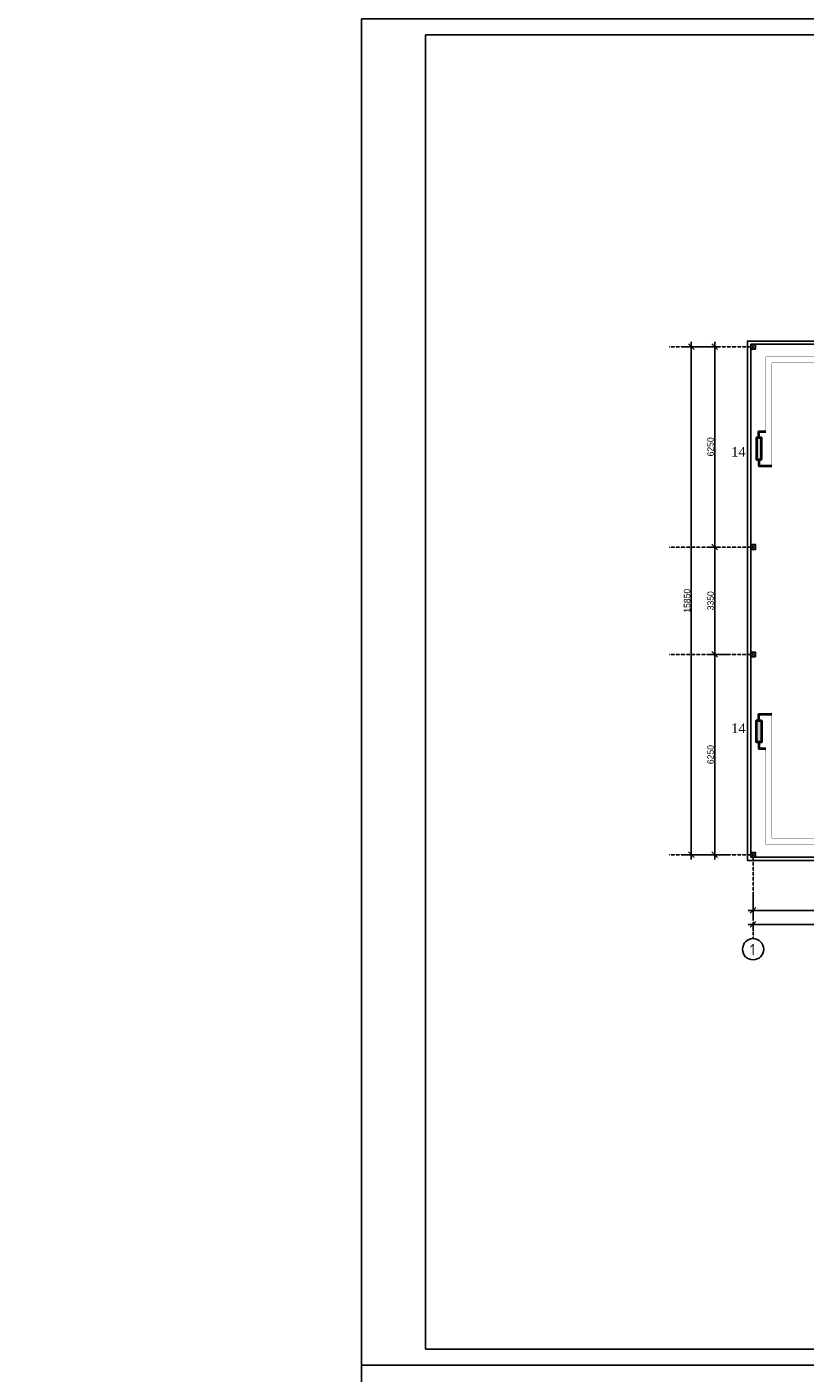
# Model space of a CAD drawing. Extents: x 4114239 to 5838486, y 780458 to 1383318.
# Tile 211 of 231: x 4513160 to 4537444, y 1299068 to 1341066. Entities that reach past the tile are written whole.
import ezdxf
from ezdxf import colors
from ezdxf.entities.mleader import LeaderData, LeaderLine
from ezdxf.math import Vec2, Vec3

# ---------------------------------------------------------------- set-up
doc = ezdxf.new("R2010")
doc.units = 0
doc.header["$MEASUREMENT"] = 0
doc.linetypes.add('ACAD_ISO10W100', pattern=[18, 12, -3, 0, -3])
doc.linetypes.add('DASHED', pattern=[0.75, 0.5, -0.25])
for name, color, linetype, lineweight in [('-N1-B1-', 5, 'Continuous', 50), ('Основные', 160, 'Continuous', 40), ('сплошная толстая', 7, 'Continuous', 40)]:
    doc.layers.add(name, color=color, linetype=linetype, lineweight=lineweight)
doc.layers.add('7', color=7, linetype='Continuous')
doc.layers.add('PDF_Text', color=7, linetype='Continuous', true_color=0x002eb8)
doc.styles.add('ISOCPEUR_1.00', font='isocpeui.ttf')
doc.styles.add('PDF ISOCPEUR', font='isocpeur.ttf')
doc.styles.add('ГОСТ 250', font='isocpeui.ttf', dxfattribs={"height": 300})
doc.dimstyles.new('ISO-25$0', dxfattribs={"dimtxt": 200, "dimasz": 180, "dimexe": 200, "dimexo": 300, "dimgap": 30, "dimtad": 1, "dimdec": 0, "dimdsep": 46, "dimtxsty": 'Standard', "dimblk": 'OBLIQUE', "dimcen": 2, "dimdle": 150, "dimclrd": 256, "dimclre": 256, "dimclrt": 256, "dimadec": 0, "dimazin": 0, "dimtfac": 1, "dimtdec": 0, "dimtmove": 1, "dimatfit": 3, "dimldrblk": 'OBLIQUE', "dimfxl": 500, "dimfxlon": 1, "dimarcsym": 0})

# ---------------------------------------------------------------- blocks, each defined once
blk = doc.blocks.new('_None')
blk = doc.blocks.new('fffffffffffffffffffffffffffddddddddfz')
at = {"color": 0}
blk.add_lwpolyline([(3133299, 2648112), (3133449, 2648112), (3133449, 2647962), (3133299, 2647962)], close=True, dxfattribs=at)
for points in [[(3133449, 2648112), (3133299, 2647962)], [(3133449, 2647962), (3133299, 2648112)]]:
    blk.add_lwpolyline(points, dxfattribs=at)
blk = doc.blocks.new('_Oblique')
at = {"color": 0, "linetype": 'ByBlock', "lineweight": -2}
blk.add_line((-0.5, -0.5), (0.5, 0.5), dxfattribs=at)
blk = doc.blocks.new('*D2036')
at = {"color": 218, "lineweight": -2, "true_color": 0x4d004d, "transparency": 16777216}
for p, q in [((4535056, 1321489), (4534425, 1321489)), ((4534625, 1315089), (4534625, 1321639)), ((4535056, 1315239), (4534425, 1315239))]:
    blk.add_line(p, q, dxfattribs=at)
at = {"layer": 'Defpoints', "color": 0, "transparency": 16777216}
for p in [(4534625, 1321489), (4535356, 1321489), (4535356, 1315239)]:
    blk.add_point(p, dxfattribs=at)
at = {"color": 218, "lineweight": -2, "true_color": 0x4d004d, "transparency": 16777216, "xscale": 180, "yscale": 180, "zscale": 180}
for p, rotation in [((4534625, 1321489), 90), ((4534625, 1315239), 270)]:
    blk.add_blockref('_Oblique', p, dxfattribs=dict(at, rotation=rotation))
at = {"color": 218, "true_color": 0x4d004d, "transparency": 16777216, "insert": (4534495, 1318364), "char_height": 200, "attachment_point": 5, "rotation": 90}
blk.add_mtext('6250', dxfattribs=at)
blk = doc.blocks.new('*D2037')
at = {"color": 218, "lineweight": -2, "true_color": 0x4d004d, "transparency": 16777216}
for p, q in [((4534751, 1324839), (4534425, 1324839)), ((4534625, 1321339), (4534625, 1324989)), ((4535056, 1321489), (4534425, 1321489))]:
    blk.add_line(p, q, dxfattribs=at)
at = {"layer": 'Defpoints', "color": 0, "transparency": 16777216}
for p in [(4534625, 1324839), (4535051, 1324839), (4535356, 1321489)]:
    blk.add_point(p, dxfattribs=at)
at = {"color": 218, "lineweight": -2, "true_color": 0x4d004d, "transparency": 16777216, "xscale": 180, "yscale": 180, "zscale": 180}
for p, rotation in [((4534625, 1324839), 90), ((4534625, 1321489), 270)]:
    blk.add_blockref('_Oblique', p, dxfattribs=dict(at, rotation=rotation))
at = {"color": 218, "true_color": 0x4d004d, "transparency": 16777216, "insert": (4534495, 1323164), "char_height": 200, "attachment_point": 5, "rotation": 90}
blk.add_mtext('3350', dxfattribs=at)
blk = doc.blocks.new('*D2038')
at = {"color": 218, "lineweight": -2, "true_color": 0x4d004d, "transparency": 16777216}
for p, q in [((4534704, 1331089), (4534425, 1331089)), ((4534625, 1324689), (4534625, 1331239)), ((4534751, 1324839), (4534425, 1324839))]:
    blk.add_line(p, q, dxfattribs=at)
at = {"layer": 'Defpoints', "color": 0, "transparency": 16777216}
for p in [(4534625, 1331089), (4535004, 1331089), (4535051, 1324839)]:
    blk.add_point(p, dxfattribs=at)
at = {"color": 218, "lineweight": -2, "true_color": 0x4d004d, "transparency": 16777216, "xscale": 180, "yscale": 180, "zscale": 180}
for p, rotation in [((4534625, 1331089), 90), ((4534625, 1324839), 270)]:
    blk.add_blockref('_Oblique', p, dxfattribs=dict(at, rotation=rotation))
at = {"color": 218, "true_color": 0x4d004d, "transparency": 16777216, "insert": (4534495, 1327964), "char_height": 200, "attachment_point": 5, "rotation": 90}
blk.add_mtext('6250', dxfattribs=at)
blk = doc.blocks.new('*D2039')
at = {"color": 218, "lineweight": -2, "true_color": 0x4d004d, "transparency": 16777216}
for p, q in [((4534391, 1331089), (4533691, 1331089)), ((4533891, 1331239), (4533891, 1315089)), ((4534391, 1315239), (4533691, 1315239))]:
    blk.add_line(p, q, dxfattribs=at)
at = {"layer": 'Defpoints', "color": 0, "transparency": 16777216}
for p in [(4535004, 1331089), (4533891, 1315239), (4535056, 1315239)]:
    blk.add_point(p, dxfattribs=at)
at = {"color": 218, "lineweight": -2, "true_color": 0x4d004d, "transparency": 16777216, "xscale": 180, "yscale": 180, "zscale": 180}
for p, rotation in [((4533891, 1331089), 90), ((4533891, 1315239), 270)]:
    blk.add_blockref('_Oblique', p, dxfattribs=dict(at, rotation=rotation))
at = {"color": 218, "true_color": 0x4d004d, "transparency": 16777216, "insert": (4533761, 1323164), "char_height": 200, "attachment_point": 5, "rotation": 90}
blk.add_mtext('15850', dxfattribs=at)
blk = doc.blocks.new('*D2043')
at = {"color": 218, "lineweight": -2, "true_color": 0x4d004d, "transparency": 16777216}
for p, q in [((4535821, 1314005), (4535821, 1313305)), ((4540321, 1314005), (4540321, 1313305)), ((4535671, 1313505), (4540471, 1313505))]:
    blk.add_line(p, q, dxfattribs=at)
at = {"layer": 'Defpoints', "color": 0, "transparency": 16777216}
for p in [(4535821, 1315064), (4540321, 1315064), (4540321, 1313505)]:
    blk.add_point(p, dxfattribs=at)
at = {"color": 218, "lineweight": -2, "true_color": 0x4d004d, "transparency": 16777216, "xscale": 180, "yscale": 180, "zscale": 180, "rotation": 180}
blk.add_blockref('_Oblique', (4535821, 1313505), dxfattribs=at)
at = {"color": 218, "lineweight": -2, "true_color": 0x4d004d, "transparency": 16777216, "xscale": 180, "yscale": 180, "zscale": 180}
blk.add_blockref('_Oblique', (4540321, 1313505), dxfattribs=at)
at = {"color": 218, "true_color": 0x4d004d, "transparency": 16777216, "insert": (4538071, 1313635), "char_height": 200, "attachment_point": 5}
blk.add_mtext('4500', dxfattribs=at)
blk = doc.blocks.new('*D2042')
at = {"color": 218, "lineweight": -2, "true_color": 0x4d004d, "transparency": 16777216}
for p, q in [((4571971, 1313067), (4535671, 1313067)), ((4535821, 1313067), (4535821, 1312867)), ((4571821, 1313067), (4571821, 1312867))]:
    blk.add_line(p, q, dxfattribs=at)
at = {"layer": 'Defpoints', "color": 0, "transparency": 16777216}
for p in [(4535821, 1313305), (4571821, 1313305), (4535821, 1313067)]:
    blk.add_point(p, dxfattribs=at)
at = {"color": 218, "lineweight": -2, "true_color": 0x4d004d, "transparency": 16777216, "xscale": 180, "yscale": 180, "zscale": 180, "rotation": 180}
blk.add_blockref('_Oblique', (4535821, 1313067), dxfattribs=at)
at = {"color": 218, "lineweight": -2, "true_color": 0x4d004d, "transparency": 16777216, "xscale": 180, "yscale": 180, "zscale": 180}
blk.add_blockref('_Oblique', (4571821, 1313067), dxfattribs=at)
at = {"color": 218, "true_color": 0x4d004d, "transparency": 16777216, "insert": (4553821, 1313197), "char_height": 200, "attachment_point": 5}
blk.add_mtext('36000', dxfattribs=at)
blk = doc.blocks.new('hgknb')
at = {"layer": 'сплошная толстая', "linetype": 'ByBlock', "ltscale": 100}
blk.add_hatch(color=256, dxfattribs=at).paths.add_polyline_path([(639252, -203169), (639920, -203169), (639920, -203324), (639252, -203324)])
at = {"layer": 'сплошная толстая'}
blk.add_lwpolyline([(639252, -203247), (639052, -203247), (639052, -203652)], dxfattribs=at)
at = {"layer": 'сплошная толстая', "linetype": 'ByBlock', "ltscale": 100}
blk.add_lwpolyline([(639252, -203324), (639920, -203324), (639920, -203169), (639252, -203169)], close=True, dxfattribs=at)
blk.add_lwpolyline([(639252, -203324), (639920, -203324), (639920, -203169), (639252, -203169)], close=True, dxfattribs=at)
blk.add_lwpolyline([(639920, -203247), (640120, -203247), (640120, -203462)], dxfattribs=at)

msp = doc.modelspace()

# ---------------------------------------------------------------- linework, layer by layer
at = {"color": 1, "linetype": 'DASHED', "ltscale": 2}
for p, q in [((4535821.2859, 1331089.2744), (4533203.557, 1331089.2744)), ((4535821.2859, 1324839.2744), (4533203.557, 1324839.2744)), ((4535821.2859, 1321489.2744), (4533203.557, 1321489.2744)), ((4535821.2859, 1315239.2744), (4533203.557, 1315239.2744)), ((4535821.2859, 1315239.2744), (4535821.2859, 1312621.5455))]:
    msp.add_line(p, q, dxfattribs=at)
at = {"color": 5, "const_width": 10}
for points in [[(4536218.2189, 1330771.9603), (4571501.5358, 1330771.9603)], [(4536218.2189, 1328441.8404), (4536218.2189, 1330771.9603)], [(4536218.2189, 1318556.4587), (4536218.2189, 1315556.5885)], [(4536218.2189, 1315556.5885), (4571501.5358, 1315556.5885)]]:
    msp.add_lwpolyline(points, dxfattribs=at)
at = {"color": 5, "linetype": 'ACAD_ISO10W100', "ltscale": 100, "const_width": 10}
for points in [[(4536408.2189, 1330581.5109), (4571311.5358, 1330581.5109)], [(4536408.2189, 1327373.6661), (4536408.2189, 1330581.5109)], [(4536408.2189, 1319624.6331), (4536408.2189, 1315747.038)], [(4536408.2189, 1315747.038), (4571311.5358, 1315747.038)]]:
    msp.add_lwpolyline(points, dxfattribs=at)
msp.add_circle((4535821.2859, 1312291.5455), 330)
at = {"layer": '7', "ltscale": 0.001}
msp.add_lwpolyline([(4523599.0499, 1299318.2963), (4582999.0499, 1299318.2963), (4582999.0499, 1257318.2963), (4523599.0499, 1257318.2963)], close=True, dxfattribs=at)

# ---------------------------------------------------------------- block references
at = {"color": 0}
for p in [(1402446.8719, -1316947.5832), (1402446.8719, -1323197.5832), (1402446.8719, -1326547.5832), (1402446.8719, -1332797.5832)]:
    msp.add_blockref('fffffffffffffffffffffffffffddddddddfz', p, dxfattribs=at)
at = {"color": 7, "rotation": 90.00000000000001}
msp.add_blockref('hgknb', (4332756.574, 688321.451), dxfattribs=at)
at = {"color": 7, "xscale": -1, "rotation": 89.99999999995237}
msp.add_blockref('hgknb', (4332756.574, 1958676.8482), dxfattribs=at)

# ---------------------------------------------------------------- texts
at = {"color": 0, "char_height": 300, "attachment_point": 5}
for insert in [(4535363.2345, 1327812.7891), (4535363.2345, 1319185.5101)]:
    msp.add_mtext('{\\fSylfaen|b0|i0|c0|p18;14}', dxfattribs=dict(at, insert=insert))
at = {"layer": 'PDF_Text', "color": 0, "style": 'PDF ISOCPEUR'}
msp.add_text('1', height=351.7196, dxfattribs=at).set_placement((4535717.3652, 1312104.3658))
at = {"layer": 'Основные', "color": 0, "char_height": 351, "attachment_point": 1, "style": 'ГОСТ 250'}
for s, insert, width in [('\\pi1037;\\PВодоросли являются естественной формой растительной жизни. Они присутствуют во всех природных водоемах - реках, озерах и т. д. Присутствие водорослей в бассейне является крайне нежелательным, так как рост колоний водорослей приводит к помутнению воды и делает элементы конструкции бассейна скользкими и опасными. Процесс дезинфекции должен эффективно сдерживать развитие водорослей, но иногда приходится прибегать к использованию дополнительных химикатов - альгицидов.\\PВ случае правильного ухода за водой и адекватной дезинфекции в бассейне не происходит передача вирусных инфекций.  Существуют два организма, особенно устойчивых к дезинфекции - патогенные цисты CRYPTOSPORIDIUM и GIARDIA. Эти микроскопические простейшие широко встречаются в окружающей среде.   Хотя эти организмы и устойчивы к дезинфекции, они крупнее чем, например, бактерии, и поэтому могут эффективно удаляться флоккуляцией с последующей фильтрацией.\\PСами купающиеся вносят в воду ряд загрязнителей. Наиболее важными из них являются азот-содержащие соединения пота и мочи, которые, находясь в аммонийной (положительно заряженной) форме, реагируют с некоторыми дезинфицирующими агентами с образованием побочных продуктов, вызывающих раздражение. Для снижения отрицательного эффекта их действия требуется использование специальных реагентов или разбавление воды.  ^I{\\fISOCPEUR|b1|i1|c204|p34; \\P} ^I{\\fISOCPEUR|b1|i1|c204|p34; }  В настоящий момент гипохлорит натрия является самым популярным дезинфицирующим агентом для бассейнов. Производители предлагают гипохлорит натрия либо в виде концентрированного раствора, представляющего  собой бледно-желтую жидкость с запахом бытового отбеливателя. Коммерческие жидкие препараты содержат от 10 до 15% хлора. ', (4311654.6754, 1338295.7801), 18421.135735), ('\\pi1037; Гипохлорит получают, пропуская газообразный хлор через раствор гидроксида натрия в строго контролируемых условиях. Для повышения стабильности препарата при хранении часть не прореагировавшей щелочи оставляют в дезинфицирующем средстве, поэтому получаемый раствор препарата характеризуется очень высоком значением pH - около 12.\\PДаже при соблюдении благоприятных условий хранения (в темном месте при пониженной температуре) гипохлорит медленно разлагается, теряя часть хлора и образуя кислород. Однако значение pH при этом остается высоким.  В летние месяцы рекомендуется хранить раствор гипохлорита натрия в темном контейнере не дольше одного месяца при максимально низкой температуре.\\P{\\LНикогда не добавляйте кислоту непосредственно к раствору гипохлорита, так как это приведет к образованию ядовитого газообразного хлора.\\P\\pi0;ВНИМАНИЕ: ВСЕГДА вносите химический агент в воду. НИКОГДА не добавляйте воду к химическим агентам во избежание несчастных случаев.\\P}   Необходимая для коррекции pH кислота должна подаваться в бассейн постепенно. В случае использования хлористоводородной (соляной) кислоты ее необходимо разбавить перед добавлением в бассейн.  Это можно сделать, например, в ведре или канистре, добавив к воде из бассейна соляную кислоту (конкретные концентрации, объемы и дозировки должны присутствовать в инструкции по применению, предоставляемой производителем).\\P\\pi1037;При применении сухого препарата для понижения pH (гидросульфата натрия) его необходимо предварительно растворить в воде. Вне зависимости от того, какой препарат вы используете (жидкий или твердый), старайтесь как можно более равномерно распределять в бассейне приготовленный раствор понижающего pH реагента. \\PГипохлорит кальция  является более стабильным аналогом гипохлорита натрия. Коммерчески доступны препараты в форме гранул или таблеток с содержанием доступного хлора вплоть до 65%, что выше, чем в случае гипохлорита натрия.\\PГипохлорит кальция растворяют в воде и подают в циркуляционную систему автоматически.  Постоянное использование гипохлорита приводит к увеличению уровня кальция в воде. Это является безусловным достоинством препарата в регионах с мягкой водой. В таких условиях в бассейнах часто наблюдается «растворение» цемента между керамическими плитками из-за того, что вода испытывает «нехватку кальция», и ей требуются источники кальция для компенсации его уровня. В этом случае гипохлорит кальция выполняет сразу две функции: дезинфицирует воду и помогает устранить нехватку кальция.', (4311639.514, 1322203.1881), 18425.165916)]:
    msp.add_mtext(s, dxfattribs=dict(at, insert=insert, width=width))

# ---------------------------------------------------------------- dimensions: what is measured, and where the dimension line sits
at = {"color": 0}
for base, p1, p2, picture, middle in [((4534624.7029, 1331089.2744), (4535051.1048, 1324839.2744), (4535003.834, 1331089.2744), '*D2038', (4534494.7029, 1327964.2744)), ((4534624.7029, 1321489.2744), (4535355.6, 1315239.2744), (4535355.6, 1321489.2744), '*D2036', (4534494.7029, 1318364.2744))]:
    dim = msp.add_linear_dim(base=base, p1=p1, p2=p2, angle=90, dimstyle='ISO-25$0', dxfattribs=at)
    dim.commit()
    dim.dimension.update_dxf_attribs({"geometry": picture, "text_midpoint": middle})
for base, p1, p2, picture, middle in [((4540321.2859, 1313505.13), (4535821.271, 1315064.2596), (4540321.2859, 1315064.2596), '*D2043', (4538071.2784, 1313635.13)), ((4535821.271, 1313066.6139), (4571821.2859, 1313305.13), (4535821.271, 1313305.13), '*D2042', (4553821.2784, 1313196.6139))]:
    dim = msp.add_linear_dim(base=base, p1=p1, p2=p2, dimstyle='ISO-25$0', dxfattribs=at)
    dim.commit()
    dim.dimension.update_dxf_attribs({"geometry": picture, "text_midpoint": middle})

# ---------------------------------------------------------------- next in the draw order: leaders
at = {"layer": '-N1-B1-', "color": 0}
ml = msp.add_multileader_mtext('Standard', dxfattribs=at)
ml.set_content('{\\C0;Выпуск К1-1 \\P∅110 L=5000}', color=(0, 0, 0), style='ISOCPEUR_1.00')
ml.set_leader_properties(color=256, linetype='ByLayer', lineweight=15)
ml.set_arrow_properties(name='NONE')
ml.build(insert=Vec2(0, 0))
ml.multileader.update_dxf_attribs({"text_left_attachment_type": 6, "text_right_attachment_type": 6, "dogleg_length": 0.1251, "arrow_head_size": 160000, "scale": 200})
ctx = ml.context
ctx.base_point, ctx.scale, ctx.char_height, ctx.arrow_head_size, ctx.landing_gap_size, ctx.plane_origin = Vec3(4498152.2194, 1323513.7049), 200, 250, 160000, 0, Vec3(4512217.2253, 1329795.9142)
ctx.left_attachment, ctx.right_attachment, ctx.text_align_type = 6, 6, 1
notes = []
notes.append((ctx, [(1, (1, 1, 0), (4498127.1937, 1323513.7049), (1, 0), 25.0257, [(2, [(4497283.5682, 1322799.7639)], 0, [])])]))
ctx.mtext.insert, ctx.mtext.rotation, ctx.mtext.width, ctx.mtext.alignment, ctx.mtext.flow_direction = Vec3(4499132.8065, 1323813.7049), 6.2831853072, 2397.184066, 2, 5
ctx.mtext.has_bg_fill, ctx.mtext.bg_color, ctx.mtext.bg_scale_factor, ctx.mtext.bg_transparency, ctx.mtext.use_window_bg_color = 1, -1073741824, 1, 0, 1
ml = msp.add_multileader_mtext('Standard', dxfattribs=at)
ml.set_content('{\\C0;Выпуск К1-2 \\P∅110 L=5000}', color=(0, 0, 0), style='ISOCPEUR_1.00')
ml.set_leader_properties(color=256, linetype='ByLayer', lineweight=15)
ml.set_arrow_properties(name='NONE')
ml.build(insert=Vec2(0, 0))
ml.multileader.update_dxf_attribs({"text_left_attachment_type": 6, "text_right_attachment_type": 6, "dogleg_length": 0.1251, "arrow_head_size": 160000, "scale": 200})
ctx = ml.context
ctx.base_point, ctx.scale, ctx.char_height, ctx.arrow_head_size, ctx.landing_gap_size, ctx.plane_origin = Vec3(4498152.2194, 1306432.4421), 200, 250, 160000, 0, Vec3(4512217.2253, 1300150.2328)
ctx.left_attachment, ctx.right_attachment, ctx.text_align_type = 6, 6, 1
notes.append((ctx, [(1, (1, 1, 0), (4498127.1937, 1306432.4421), (1, 0), 25.0257, [(2, [(4497283.5682, 1307146.3831)], 0, [])])]))
ctx.mtext.insert, ctx.mtext.width, ctx.mtext.alignment, ctx.mtext.flow_direction = Vec3(4499153.0716, 1306732.4421), 2397.184066, 2, 5
ctx.mtext.has_bg_fill, ctx.mtext.bg_color, ctx.mtext.bg_scale_factor, ctx.mtext.bg_transparency, ctx.mtext.use_window_bg_color = 1, -1073741824, 1, 0, 1
for ctx, leaders in notes:
    for number, flags, end, landing, length, lines in leaders:
        leader = LeaderData()
        leader.index, (leader.has_last_leader_line, leader.has_dogleg_vector, leader.attachment_direction) = number, flags
        leader.last_leader_point, leader.dogleg_vector, leader.dogleg_length = Vec3(end), Vec3(landing), length
        for number, points, colour, breaks in lines:
            line = LeaderLine()
            line.index, line.vertices, line.color, line.breaks = number, Vec3.list(points), colors.encode_raw_color(colour), breaks
            leader.lines.append(line)
        ctx.leaders.append(leader)

# ---------------------------------------------------------------- next in the draw order: linework, layer by layer
at = {"ltscale": 100}
msp.add_lwpolyline([(4582499.0499, 1299818.2963), (4525599.0499, 1299818.2963), (4525599.0499, 1340818.2963), (4582499.0499, 1340818.2963)], close=True, dxfattribs=at)
at = {"color": 0}
for points in [[(4563958.9746, 1315064.2744), (4535646.2859, 1315064.2744), (4535646.2859, 1331264.2744), (4571996.5145, 1331264.2744), (4571995.3455, 1322964.2719)], [(4563958.9652, 1315164.2744), (4535746.2859, 1315164.2744), (4535746.2859, 1331164.2744), (4571896.5005, 1331164.2744), (4571895.5021, 1322964.2719)]]:
    msp.add_lwpolyline(points, dxfattribs=at)
msp.add_lwpolyline([(4535746.2859, 1331164.2744), (4566565.4001, 1331164.2744), (4566565.4001, 1315164.2744), (4535746.2859, 1315164.2744)], close=True, dxfattribs=at)
at = {"layer": '7', "ltscale": 0.001}
msp.add_lwpolyline([(4523599.0499, 1341318.2963), (4582999.0499, 1341318.2963), (4582999.0499, 1299318.2963), (4523599.0499, 1299318.2963)], close=True, dxfattribs=at)

# ---------------------------------------------------------------- next in the draw order: dimensions: what is measured, and where the dimension line sits
at = {"color": 0}
for base, p1, p2, picture, middle in [((4533890.5966, 1315239.2744), (4535003.834, 1331089.2744), (4535055.6, 1315239.2744), '*D2039', (4533760.5966, 1323164.2744)), ((4534624.7029, 1324839.2744), (4535355.6, 1321489.2744), (4535051.1048, 1324839.2744), '*D2037', (4534494.7029, 1323164.2744))]:
    dim = msp.add_linear_dim(base=base, p1=p1, p2=p2, angle=90, dimstyle='ISO-25$0', dxfattribs=at)
    dim.commit()
    dim.dimension.update_dxf_attribs({"geometry": picture, "text_midpoint": middle})

doc.saveas('drawing.dxf')
